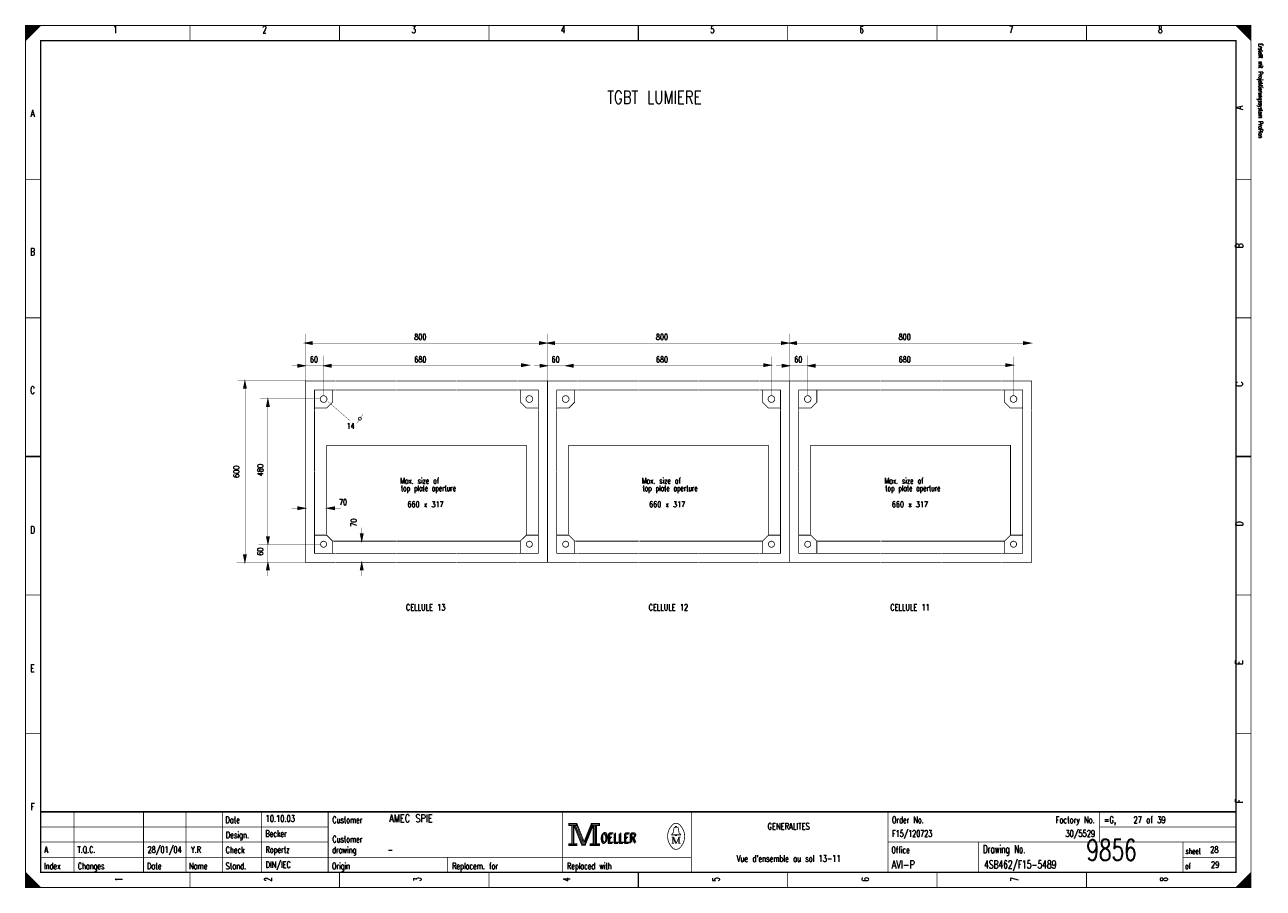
# Model space of a CAD drawing. Extents: x 0 to 409, y 0 to 285.
import ezdxf
from ezdxf.enums import TextEntityAlignment as Align

# ---------------------------------------------------------------- set-up
doc = ezdxf.new("R2010")
doc.units = 0
doc.header["$MEASUREMENT"] = 0
doc.linetypes.add('GESTRICHELT', pattern=[3.75, 3, -0.75])
doc.layers.get('0').update_dxf_attribs({"color": 9, "linetype": 'CONTINUOUS'})
doc.styles.get("Standard").update_dxf_attribs({"font": 'TXT', "bigfont": 'TXT'})

msp = doc.modelspace()

# ---------------------------------------------------------------- linework, layer by layer
at = {"color": 0, "const_width": 0.25, "flags": 128}
for points in [[(0, 142.5), (0, 285), (405, 285), (405, 0), (0, 0), (0, 142.5)], [(0, 285), (5, 285), (0, 280), (0, 285)], [(0.25, 285), (0.25, 280.25), (0.5, 280.5), (0.5, 285), (0.75, 285), (0.75, 280.75), (1, 281), (1, 285), (1.25, 285), (1.25, 281.25), (1.5, 281.5), (1.5, 285), (1.75, 285), (1.75, 281.75), (2, 282)], [(2, 282), (2, 285), (2.25, 285), (2.25, 282.25), (2.5, 282.5), (2.5, 285), (2.75, 285), (2.75, 282.75), (3, 283), (3, 285), (3.25, 285), (3.25, 283.25), (3.5, 283.5), (3.5, 285), (3.75, 285)], [(3.75, 285), (3.75, 283.75), (4, 284), (4, 285), (4.25, 285), (4.25, 284.25), (4.5, 284.5), (4.5, 285), (4.75, 285), (4.75, 284.75)], [(400, 285), (405, 280), (404.75, 280.25), (404.75, 285), (404.5, 285), (404.5, 280.5), (404.25, 280.75), (404.25, 285), (404, 285), (404, 281), (403.75, 281.25), (403.75, 285), (403.5, 285), (403.5, 281.5), (403.25, 281.75)], [(401.5, 283.5), (401.5, 285), (401.25, 285), (401.25, 283.75), (401, 284), (401, 285), (400.75, 285), (400.75, 284.25), (400.5, 284.5), (400.5, 285), (400.25, 285), (400.25, 284.75)], [(403.25, 281.75), (403.25, 285), (403, 285), (403, 282), (402.75, 282.25), (402.75, 285), (402.5, 285), (402.5, 282.5), (402.25, 282.75), (402.25, 285), (402, 285), (402, 283), (401.75, 283.25), (401.75, 285), (401.5, 285)], [(92.3, 180), (94.8, 180.5), (94.8, 179.5), (92.3, 180)], [(172.3, 180), (169.8, 180.5), (169.8, 179.5), (172.3, 180)], [(172.3, 180), (174.8, 180.5), (174.8, 179.5), (172.3, 180)], [(252.3, 180), (249.8, 180.5), (249.8, 179.5), (252.3, 180)], [(252.3, 180), (254.8, 180.5), (254.8, 179.5), (252.3, 180)], [(332.3, 180), (329.8, 180.5), (329.8, 179.5), (332.3, 180)], [(92.5, 172.5), (90, 173), (90, 172), (92.5, 172.5)], [(98.5, 172.5), (101, 173), (101, 172), (98.5, 172.5)], [(166.4, 172.7), (163.9, 173.2), (163.9, 172.2), (166.4, 172.7)], [(172.5, 172.5), (170, 173), (170, 172), (172.5, 172.5)], [(178.5, 172.5), (181, 173), (181, 172), (178.5, 172.5)], [(246.4, 172.7), (243.9, 173.2), (243.9, 172.2), (246.4, 172.7)], [(252.5, 172.5), (250, 173), (250, 172), (252.5, 172.5)], [(258.5, 172.5), (261, 173), (261, 172), (258.5, 172.5)], [(326.4, 172.7), (323.9, 173.2), (323.9, 172.2), (326.4, 172.7)], [(72.5, 167.5), (72, 165), (73, 165), (72.5, 167.5)], [(92.5, 157.6), (92.5, 167.5), (102.5, 167.5)], [(101.5, 164.5), (101.5, 160.5), (99.5, 158.5), (95.5, 158.5)], [(102.5, 164.5), (95.5, 164.5), (95.5, 157.6)], [(162.6, 167.5), (172.5, 167.5), (172.5, 157.6)], [(169.5, 157.6), (169.5, 164.5), (162.6, 164.5)], [(163.5, 164.5), (163.5, 160.5), (165.5, 158.5), (169.5, 158.5)], [(172.5, 157.6), (172.5, 167.5), (182.5, 167.5)], [(181.5, 164.5), (181.5, 160.5), (179.5, 158.5), (175.5, 158.5)], [(182.5, 164.5), (175.5, 164.5), (175.5, 157.6)], [(242.6, 167.5), (252.5, 167.5), (252.5, 157.6)], [(249.5, 157.6), (249.5, 164.5), (242.6, 164.5)], [(243.5, 164.5), (243.5, 160.5), (245.5, 158.5), (249.5, 158.5)], [(252.5, 157.6), (252.5, 167.5), (262.5, 167.5)], [(261.5, 164.5), (261.5, 160.5), (259.5, 158.5), (255.5, 158.5)], [(262.5, 164.5), (255.5, 164.5), (255.5, 157.6)], [(322.6, 167.5), (332.5, 167.5), (332.5, 157.6)], [(329.5, 157.6), (329.5, 164.5), (322.6, 164.5)], [(323.5, 164.5), (323.5, 160.5), (325.5, 158.5), (329.5, 158.5)], [(80.1, 161.5), (79.6, 159), (80.6, 159), (80.1, 161.5)], [(92.5, 125.4), (90, 125.9), (90, 124.9), (92.5, 125.4)], [(99.6, 125.4), (102.1, 125.9), (102.1, 124.9), (99.6, 125.4)], [(80.1, 113.5), (79.6, 116), (80.6, 116), (80.1, 113.5)], [(92.5, 117.5), (92.5, 107.5), (102.5, 107.5)], [(95.5, 117.5), (95.5, 110.5), (102.5, 110.5)], [(101.5, 110.5), (101.5, 114.5), (99.5, 116.5), (95.5, 116.5)], [(111.1, 114.5), (110.6, 117), (111.6, 117), (111.1, 114.5)], [(162.6, 110.5), (169.5, 110.5), (169.5, 117.5)], [(162.6, 107.5), (172.5, 107.5), (172.5, 117.5)], [(169.5, 116.5), (165.5, 116.5), (163.5, 114.5), (163.5, 110.5)], [(172.5, 117.5), (172.5, 107.5), (182.5, 107.5)], [(175.5, 117.5), (175.5, 110.5), (182.5, 110.5)], [(181.5, 110.5), (181.5, 114.5), (179.5, 116.5), (175.5, 116.5)], [(242.6, 110.5), (249.5, 110.5), (249.5, 117.5)], [(242.6, 107.5), (252.5, 107.5), (252.5, 117.5)], [(249.5, 116.5), (245.5, 116.5), (243.5, 114.5), (243.5, 110.5)], [(252.5, 117.5), (252.5, 107.5), (262.5, 107.5)], [(255.5, 117.5), (255.5, 110.5), (262.5, 110.5)], [(261.5, 110.5), (261.5, 114.5), (259.5, 116.5), (255.5, 116.5)], [(322.6, 110.5), (329.5, 110.5), (329.5, 117.5)], [(322.6, 107.5), (332.5, 107.5), (332.5, 117.5)], [(329.5, 116.5), (325.5, 116.5), (323.5, 114.5), (323.5, 110.5)], [(72.5, 107.5), (72, 110), (73, 110), (72.5, 107.5)], [(80.1, 107.5), (79.6, 105), (80.6, 105), (80.1, 107.5)], [(111.1, 107.5), (110.6, 105), (111.6, 105), (111.1, 107.5)], [(179.5, 21.2), (179.5, 20.5), (180.5, 20.5), (180.5, 14.5), (179.5, 14.5), (179.5, 13.8), (182.2, 13.8), (182.2, 14.5), (181.2, 14.5), (181.2, 20.5), (182.2, 20.5), (182.2, 21.2), (179.5, 21.2)], [(180.7, 20.7), (180.7, 14.3), (181, 14.3), (181, 20.7)], [(181.2, 20.5), (183.9, 13.8), (184.9, 13.8), (187.6, 20.5)], [(181.8, 20.5), (184.2, 14.6), (184.6, 14.6)], [(182.2, 21.2), (184.6, 15.2), (187, 21.2)], [(182.2, 20.5), (184.4, 14.9), (184.7, 14.9)], [(184.6, 14.2), (184.9, 14.2), (187.4, 20.5)], [(184.6, 14.6), (184.8, 14.6), (187.2, 20.5)], [(187.6, 20.5), (187.6, 14.5), (186.6, 14.5), (186.6, 13.8), (187.1, 13.8)], [(187, 21.2), (187, 20.5), (188, 20.5), (188, 14.5), (187, 14.5), (187, 13.8), (189.7, 13.8), (189.7, 14.5), (188.7, 14.5), (188.7, 20.5), (189.7, 20.5), (189.7, 21.2), (187, 21.2)], [(187.8, 20.7), (187.8, 14.3), (188.3, 14.3), (188.3, 20.7), (188.5, 20.7), (188.5, 14.3)], [(214.8, 17.4), (213.5, 17.4), (213.5, 17.6), (214, 18), (214.3, 19.6)], [(213.9, 16.7), (213.9, 14.6), (213.5, 14.6)], [(213.9, 16.7), (214.8, 14.6), (215.1, 14.6)], [(214.8, 19.9), (214.8, 20.2), (215.2, 20.2), (215.2, 19.9)], [(215.2, 17.4), (216.5, 17.4), (216.5, 17.6), (216, 18), (215.7, 19.6)], [(0, 5), (0, 0), (5, 0), (0, 5), (0.25, 4.75), (0.25, 0), (0.5, 0), (0.5, 4.5), (0.75, 4.25), (0.75, 0), (1, 0), (1, 4), (1.25, 3.75), (1.25, 0), (1.5, 0)], [(404.75, 4.75), (404.75, 0), (404.5, 0), (404.5, 4.5), (404.25, 4.25), (404.25, 0), (404, 0), (404, 4), (403.75, 3.75), (403.75, 0), (403.5, 0), (403.5, 3.5), (403.25, 3.25), (403.25, 0), (403, 0)], [(1.5, 0), (1.5, 3.5), (1.75, 3.25), (1.75, 0), (2, 0), (2, 3), (2.25, 2.75), (2.25, 0), (2.5, 0), (2.5, 2.5), (2.75, 2.25), (2.75, 0), (3, 0), (3, 2), (3.25, 1.75)], [(3.25, 1.75), (3.25, 0), (3.5, 0), (3.5, 1.5), (3.75, 1.25), (3.75, 0), (4, 0), (4, 1), (4.25, 0.75), (4.25, 0), (4.5, 0), (4.5, 0.5), (4.75, 0.25)], [(401.25, 1.25), (401.25, 0), (401, 0), (401, 1), (400.75, 0.75), (400.75, 0), (400.5, 0), (400.5, 0.5), (400.25, 0.25), (400.25, 0)], [(403, 0), (403, 3), (402.75, 2.75), (402.75, 0), (402.5, 0), (402.5, 2.5), (402.25, 2.25), (402.25, 0), (402, 0), (402, 2), (401.75, 1.75), (401.75, 0), (401.5, 0), (401.5, 1.5), (401.25, 1.25)]]:
    msp.add_lwpolyline(points, dxfattribs=at)
at = {"color": 0, "flags": 128}
for points, const_width in [([(0, 285), (405, 285), (405, 0), (0, 0)], 0.25), ([(5, 280), (400, 280), (400, 5), (5, 5)], 0.5), ([(5, 280), (400, 280), (400, 5), (5, 5)], 0.25), ([(179.7, 21), (182, 21), (182, 20.7), (179.7, 20.7)], 0.25), ([(187.2, 21), (189.5, 21), (189.5, 20.7), (187.2, 20.7)], 0.25), ([(214.8, 17.4), (215.2, 17.4), (215.2, 17.1), (214.8, 17.1)], 0.25), ([(179.7, 14.3), (182, 14.3), (182, 14), (179.7, 14)], 0.25), ([(186.8, 14.3), (189.5, 14.3), (189.5, 14), (186.8, 14)], 0.25)]:
    msp.add_lwpolyline(points, close=True, dxfattribs=dict(at, const_width=const_width))
at = {"color": 0}
for points, const_width in [([(54.375, 285), (54.375, 280)], 0.25), ([(103.75, 285), (103.75, 280)], 0.25), ([(153.125, 285), (153.125, 280)], 0.25), ([(202.5, 280), (202.5, 285)], 0.5), ([(202.5, 285), (202.5, 280)], 0.25), ([(251.875, 285), (251.875, 280)], 0.25), ([(301.25, 285), (301.25, 280)], 0.25), ([(350.625, 285), (350.625, 280)], 0.25), ([(0, 234.167), (5, 234.167)], 0.25), ([(405, 234.167), (400, 234.167)], 0.25), ([(0, 188.334), (5, 188.334)], 0.25), ([(405, 188.334), (400, 188.334)], 0.25), ([(94.8, 179.7), (92.3, 180)], 0.25), ([(92.4, 180), (94.8, 180.3)], 0.25), ([(92.4, 180), (94.8, 180.1)], 0.25), ([(92.5, 183.1), (92.5, 167.5)], 0.1), ([(92.6, 180), (94.8, 179.9)], 0.25), ([(169.8, 180.3), (172.3, 180)], 0.25), ([(169.8, 180.1), (172.1, 180)], 0.25), ([(172.3, 180), (169.8, 179.7)], 0.25), ([(169.8, 179.9), (172.3, 180)], 0.25), ([(174.8, 179.7), (172.3, 180)], 0.25), ([(172.4, 180), (174.8, 180.3)], 0.25), ([(172.4, 180), (174.8, 180.1)], 0.25), ([(172.5, 183.1), (172.5, 167.5)], 0.1), ([(172.5, 183.1), (172.5, 167.5)], 0.1), ([(172.6, 180), (174.8, 179.9)], 0.25), ([(249.8, 180.3), (252.3, 180)], 0.25), ([(249.8, 180.1), (252.1, 180)], 0.25), ([(252.3, 180), (249.8, 179.7)], 0.25), ([(249.8, 179.9), (252.3, 180)], 0.25), ([(254.8, 179.7), (252.3, 180)], 0.25), ([(252.4, 180), (254.8, 180.3)], 0.25), ([(252.4, 180), (254.8, 180.1)], 0.25), ([(252.5, 183.1), (252.5, 167.5)], 0.1), ([(252.5, 183.1), (252.5, 167.5)], 0.1), ([(252.6, 180), (254.8, 179.9)], 0.25), ([(329.8, 180.3), (332.3, 180)], 0.25), ([(329.8, 180.1), (332.1, 180)], 0.25), ([(332.3, 180), (329.8, 179.7)], 0.25), ([(329.8, 179.9), (332.3, 180)], 0.25), ([(332.5, 183.1), (332.5, 167.5)], 0.1), ([(94.8, 180), (122.4, 180)], 0.1), ([(122.4, 180), (142.5, 180)], 0.1), ([(142.4, 180), (169.8, 180)], 0.1), ([(174.8, 180), (202.4, 180)], 0.1), ([(202.4, 180), (222.5, 180)], 0.1), ([(222.4, 180), (249.8, 180)], 0.1), ([(254.8, 180), (282.4, 180)], 0.1), ([(282.4, 180), (302.5, 180)], 0.1), ([(302.4, 180), (329.8, 180)], 0.1), ([(88, 172.5), (90, 172.5)], 0.1), ([(90, 172.8), (92.5, 172.5)], 0.25), ([(90, 172.6), (92.3, 172.5)], 0.25), ([(90, 172.4), (92.5, 172.5)], 0.25), ([(92.5, 172.5), (90, 172.2)], 0.25), ([(92.5, 172.5), (98.5, 172.5)], 0.1), ([(101, 172.2), (98.5, 172.5)], 0.25), ([(98.5, 175.8), (98.5, 162.8)], 0.1), ([(98.6, 172.5), (101, 172.8)], 0.25), ([(98.6, 172.5), (101, 172.6)], 0.25), ([(98.8, 172.5), (101, 172.4)], 0.25), ([(122.4, 172.6), (100.9, 172.6)], 0.1), ([(122.4, 172.6), (142.5, 172.6)], 0.1), ([(142.5, 172.6), (163.8, 172.6)], 0.1), ([(163.9, 173), (166.4, 172.7)], 0.25), ([(163.9, 172.8), (166.2, 172.7)], 0.25), ([(166.4, 172.7), (163.9, 172.4)], 0.25), ([(163.9, 172.6), (166.4, 172.7)], 0.25), ([(166.6, 175.5), (166.6, 162.5)], 0.1), ([(168, 172.5), (170, 172.5)], 0.1), ([(170, 172.8), (172.5, 172.5)], 0.25), ([(170, 172.6), (172.3, 172.5)], 0.25), ([(170, 172.4), (172.5, 172.5)], 0.25), ([(172.5, 172.5), (170, 172.2)], 0.25), ([(172.5, 172.5), (178.5, 172.5)], 0.1), ([(181, 172.2), (178.5, 172.5)], 0.25), ([(178.5, 175.8), (178.5, 162.8)], 0.1), ([(178.6, 172.5), (181, 172.8)], 0.25), ([(178.6, 172.5), (181, 172.6)], 0.25), ([(178.8, 172.5), (181, 172.4)], 0.25), ([(202.4, 172.6), (180.9, 172.6)], 0.1), ([(202.4, 172.6), (222.5, 172.6)], 0.1), ([(222.5, 172.6), (243.8, 172.6)], 0.1), ([(243.9, 173), (246.4, 172.7)], 0.25), ([(243.9, 172.8), (246.2, 172.7)], 0.25), ([(246.4, 172.7), (243.9, 172.4)], 0.25), ([(243.9, 172.6), (246.4, 172.7)], 0.25), ([(246.6, 175.5), (246.6, 162.5)], 0.1), ([(248, 172.5), (250, 172.5)], 0.1), ([(250, 172.8), (252.5, 172.5)], 0.25), ([(250, 172.6), (252.3, 172.5)], 0.25), ([(250, 172.4), (252.5, 172.5)], 0.25), ([(252.5, 172.5), (250, 172.2)], 0.25), ([(252.5, 172.5), (258.5, 172.5)], 0.1), ([(261, 172.2), (258.5, 172.5)], 0.25), ([(258.5, 175.8), (258.5, 162.8)], 0.1), ([(258.6, 172.5), (261, 172.8)], 0.25), ([(258.6, 172.5), (261, 172.6)], 0.25), ([(258.8, 172.5), (261, 172.4)], 0.25), ([(282.4, 172.6), (260.9, 172.6)], 0.1), ([(282.4, 172.6), (302.5, 172.6)], 0.1), ([(302.5, 172.6), (323.8, 172.6)], 0.1), ([(323.9, 173), (326.4, 172.7)], 0.25), ([(323.9, 172.8), (326.2, 172.7)], 0.25), ([(326.4, 172.7), (323.9, 172.4)], 0.25), ([(323.9, 172.6), (326.4, 172.7)], 0.25), ([(326.6, 175.5), (326.6, 162.5)], 0.1), ([(70.1, 167.6), (92.5, 167.6)], 0.1), ([(72.5, 167.3), (72.1, 165)], 0.25), ([(72.5, 167.3), (72.3, 165)], 0.25), ([(72.5, 167.2), (72.8, 165)], 0.25), ([(72.5, 167.2), (72.6, 165)], 0.25), ([(72.7, 110.2), (72.7, 164.9)], 0.1), ([(102.6, 167.5), (122.5, 167.5)], 0.25), ([(102.6, 164.5), (122.5, 164.5)], 0.25), ([(122.6, 167.5), (142.5, 167.5)], 0.25), ([(122.6, 164.5), (142.5, 164.5)], 0.25), ([(142.6, 167.5), (162.5, 167.5)], 0.25), ([(142.6, 164.5), (162.5, 164.5)], 0.25), ([(182.6, 167.5), (202.5, 167.5)], 0.25), ([(182.6, 164.5), (202.5, 164.5)], 0.25), ([(202.6, 167.5), (222.5, 167.5)], 0.25), ([(202.6, 164.5), (222.5, 164.5)], 0.25), ([(222.6, 167.5), (242.5, 167.5)], 0.25), ([(222.6, 164.5), (242.5, 164.5)], 0.25), ([(262.6, 167.5), (282.5, 167.5)], 0.25), ([(262.6, 164.5), (282.5, 164.5)], 0.25), ([(282.6, 167.5), (302.5, 167.5)], 0.25), ([(282.6, 164.5), (302.5, 164.5)], 0.25), ([(302.6, 167.5), (322.5, 167.5)], 0.25), ([(302.6, 164.5), (322.5, 164.5)], 0.25), ([(77.5, 161.6), (97.5, 161.6)], 0.1), ([(80.1, 161.3), (79.7, 159)], 0.25), ([(80.1, 161.3), (79.9, 159)], 0.25), ([(80.1, 161.2), (80.2, 159)], 0.25), ([(80.1, 161.2), (80.4, 159)], 0.25), ([(99.9, 160.7), (107.4, 154.2)], 0.1), ([(80, 115.7), (80, 159)], 0.1), ([(92.5, 137.7), (92.5, 157.6)], 0.25), ([(95.5, 137.6), (95.5, 157.5)], 0.25), ([(111.5, 156.5), (109.5, 153.5)], 0.1), ([(169.5, 137.6), (169.5, 157.5)], 0.25), ([(172.5, 137.7), (172.5, 157.6)], 0.25), ([(172.5, 137.6), (172.5, 157.5)], 0.25), ([(175.5, 137.6), (175.5, 157.5)], 0.25), ([(249.5, 137.6), (249.5, 157.5)], 0.25), ([(252.5, 137.7), (252.5, 157.6)], 0.25), ([(252.5, 137.6), (252.5, 157.5)], 0.25), ([(255.5, 137.6), (255.5, 157.5)], 0.25), ([(329.5, 137.6), (329.5, 157.5)], 0.25), ([(332.5, 137.6), (332.5, 157.5)], 0.25), ([(5, 142.5), (0, 142.5)], 0.5), ([(0, 142.5), (5, 142.5)], 0.25), ([(400, 142.5), (405, 142.5)], 0.5), ([(405, 142.5), (400, 142.5)], 0.25), ([(92.5, 117.5), (92.5, 138.1)], 0.25), ([(95.5, 117.5), (95.5, 137.5)], 0.25), ([(169.5, 117.5), (169.5, 138)], 0.25), ([(172.5, 117.5), (172.5, 138.1)], 0.25), ([(172.5, 117.4), (172.5, 138.1)], 0.25), ([(175.5, 117.5), (175.5, 137.5)], 0.25), ([(249.5, 117.5), (249.5, 138)], 0.25), ([(252.5, 117.4), (252.5, 138.1)], 0.25), ([(252.5, 117.5), (252.5, 138.1)], 0.25), ([(255.5, 117.5), (255.5, 137.5)], 0.25), ([(329.5, 117.5), (329.5, 138)], 0.25), ([(332.5, 117.4), (332.5, 138.1)], 0.25), ([(88, 125.4), (90, 125.4)], 0.1), ([(90, 125.7), (92.5, 125.4)], 0.25), ([(90, 125.5), (92.3, 125.4)], 0.25), ([(90, 125.3), (92.5, 125.4)], 0.25), ([(92.5, 125.4), (90, 125.1)], 0.25), ([(102.1, 125.1), (99.6, 125.4)], 0.25), ([(99.7, 125.4), (102.1, 125.7)], 0.25), ([(99.7, 125.4), (102.1, 125.5)], 0.25), ([(99.9, 125.4), (102.1, 125.3)], 0.25), ([(102.1, 125.4), (104.1, 125.4)], 0.1), ([(111.1, 117), (111.1, 119)], 0.1), ([(80.1, 113.6), (79.8, 116)], 0.25), ([(80.1, 113.6), (80, 116)], 0.25), ([(80.1, 113.5), (80.2, 116)], 0.25), ([(80.1, 113.5), (80.4, 116)], 0.25), ([(111.1, 114.6), (110.8, 117)], 0.25), ([(111.1, 114.6), (111, 117)], 0.25), ([(111.1, 114.5), (111.2, 117)], 0.25), ([(111.1, 114.5), (111.4, 117)], 0.25), ([(77.1, 113.5), (97.8, 113.5)], 0.1), ([(80.1, 113.5), (80.1, 107.6)], 0.1), ([(102.6, 110.5), (122.5, 110.5)], 0.25), ([(122.6, 110.5), (142.5, 110.5)], 0.25), ([(142.6, 110.5), (162.5, 110.5)], 0.25), ([(182.6, 110.5), (202.5, 110.5)], 0.25), ([(202.6, 110.5), (222.5, 110.5)], 0.25), ([(222.6, 110.5), (242.5, 110.5)], 0.25), ([(262.6, 110.5), (282.5, 110.5)], 0.25), ([(282.6, 110.5), (302.5, 110.5)], 0.25), ([(302.6, 110.5), (322.5, 110.5)], 0.25), ([(69.8, 107.5), (92.5, 107.5)], 0.1), ([(72.5, 107.6), (72.2, 110)], 0.25), ([(72.5, 107.6), (72.4, 110)], 0.25), ([(72.5, 107.5), (72.6, 110)], 0.25), ([(72.5, 107.5), (72.8, 110)], 0.25), ([(80.1, 107.3), (79.7, 105)], 0.25), ([(80.1, 107.3), (79.9, 105)], 0.25), ([(80.1, 107.2), (80.2, 105)], 0.25), ([(80.1, 107.2), (80.4, 105)], 0.25), ([(80.1, 107.6), (80.1, 103)], 0.1), ([(102.6, 107.5), (122.5, 107.5)], 0.25), ([(111.1, 107.3), (110.7, 105)], 0.25), ([(111.1, 107.3), (110.9, 105)], 0.25), ([(111.1, 107.2), (111.4, 105)], 0.25), ([(111.1, 107.2), (111.2, 105)], 0.25), ([(111.1, 107.6), (111.1, 103)], 0.1), ([(122.6, 107.5), (142.5, 107.5)], 0.25), ([(142.6, 107.5), (162.5, 107.5)], 0.25), ([(182.6, 107.5), (202.5, 107.5)], 0.25), ([(202.6, 107.5), (222.5, 107.5)], 0.25), ([(222.6, 107.5), (242.5, 107.5)], 0.25), ([(262.6, 107.5), (282.5, 107.5)], 0.25), ([(282.6, 107.5), (302.5, 107.5)], 0.25), ([(302.6, 107.5), (322.5, 107.5)], 0.25), ([(0, 96.667), (5, 96.667)], 0.25), ([(405, 96.667), (400, 96.667)], 0.25), ([(0, 50.834), (5, 50.834)], 0.25), ([(405, 50.834), (400, 50.834)], 0.25), ([(400, 25), (5, 25)], 0.5), ([(16, 5), (16, 25)], 0.25), ([(39, 5), (39, 25)], 0.25), ([(53, 5), (53, 25)], 0.25), ([(65, 25), (65, 5)], 0.25), ([(78, 25), (78, 5)], 0.25), ([(100, 25), (100, 5)], 0.25), ([(177.5, 25), (177.5, 5)], 0.25), ([(220, 25), (220, 5)], 0.25), ([(285, 25), (285, 5)], 0.25), ([(355, 25), (355, 15)], 0.25), ([(181.5, 20.5), (184, 14.2)], 0.25), ([(184.7, 14.9), (187, 20.6)], 0.25), ([(5, 20), (100, 20)], 0.25), ([(213.5, 16.7), (214.2, 16.7)], 0.25), ([(214.2, 16.7), (215.1, 14.6)], 0.25), ([(214.6, 19.9), (215.5, 19.9)], 0.25), ([(215.1, 14.6), (215.9, 16.7)], 0.25), ([(215.9, 14.6), (215.9, 16.7)], 0.25), ([(215.9, 16.7), (216.5, 16.7)], 0.25), ([(216.1, 16.7), (216.1, 14.6)], 0.25), ([(355, 20), (400, 20)], 0.25), ([(5, 15), (100, 15)], 0.25), ([(184, 14.2), (184.6, 14.2)], 0.25), ([(213.9, 14.6), (214.3, 14.6)], 0.25), ([(216.5, 14.6), (215.7, 14.6)], 0.25), ([(285, 15), (400, 15)], 0.25), ([(315, 15), (315, 5)], 0.25), ([(382.5, 15), (382.5, 5)], 0.25), ([(5, 10), (220, 10)], 0.25), ([(139.5, 10), (139.5, 5)], 0.25), ([(382.5, 10), (400, 10)], 0.25), ([(54.375, 0), (54.375, 5)], 0.25), ([(103.75, 0), (103.75, 5)], 0.25), ([(153.125, 0), (153.125, 5)], 0.25), ([(202.5, 5), (202.5, 0)], 0.5), ([(202.5, 0), (202.5, 5)], 0.25), ([(251.875, 0), (251.875, 5)], 0.25), ([(301.25, 0), (301.25, 5)], 0.25), ([(350.625, 0), (350.625, 5)], 0.25), ([(405, 5), (400, 0)], 0.25), ([(4.75, 0), (4.75, 0.25)], 0.25)]:
    msp.add_lwpolyline(points, dxfattribs=dict(at, const_width=const_width))
at = {"color": 0, "const_width": 0.25, "flags": 128}
for points in [[(99.6, 161.5, 1), (97.4, 161.5, 1)], [(167.6, 161.5, 1), (165.4, 161.5, 1)], [(179.6, 161.5, 1), (177.4, 161.5, 1)], [(247.6, 161.5, 1), (245.4, 161.5, 1)], [(259.6, 161.5, 1), (257.4, 161.5, 1)], [(327.6, 161.5, 1), (325.4, 161.5, 1)], [(111, 155, 1), (110, 155, 1)], [(99.5, 113.5, 1), (97.5, 113.5, 1)], [(167.5, 113.5, 1), (165.5, 113.5, 1)], [(179.5, 113.5, 1), (177.5, 113.5, 1)], [(247.5, 113.5, 1), (245.5, 113.5, 1)], [(259.5, 113.5, 1), (257.5, 113.5, 1)], [(327.5, 113.5, 1), (325.5, 113.5, 1)]]:
    msp.add_lwpolyline(points, format="xyb", close=True, dxfattribs=at)
at = {"color": 0, "linetype": 'GESTRICHELT', "const_width": 0.25, "flags": 128}
for points in [[(99.5, 116.8), (99.5, 146.2), (165.5, 146.2), (165.5, 116.7)], [(179.5, 116.8), (179.5, 146.2), (245.5, 146.2), (245.5, 116.7)], [(259.5, 116.8), (259.5, 146.2), (325.5, 146.2), (325.5, 116.7)]]:
    msp.add_lwpolyline(points, dxfattribs=at)
at = {"color": 0, "linetype": 'GESTRICHELT', "const_width": 0.25}
for points in [[(122.6, 114.5), (101.7, 114.5)], [(142.6, 114.5), (122.8, 114.5)], [(163.5, 114.5), (142.6, 114.5)], [(202.6, 114.5), (181.7, 114.5)], [(222.6, 114.5), (202.8, 114.5)], [(243.5, 114.5), (222.6, 114.5)], [(282.6, 114.5), (261.7, 114.5)], [(302.6, 114.5), (282.8, 114.5)], [(323.5, 114.5), (302.6, 114.5)]]:
    msp.add_lwpolyline(points, dxfattribs=at)
at = {"color": 0, "const_width": 0.25, "flags": 128}
for points in [[(213.499601, 20.388348, 0.373815), (213.488, 13.425, 0.373815)], [(216.493359, 20.403602, 0.530775), (213.513, 20.413, 0.530775)], [(216.498075, 13.401685, 0.378582), (216.463, 20.438, 0.378582)], [(214.6, 19.9, 0.414214), (214.3, 19.6, 0.414214)], [(215.7, 19.6, 0.414214), (215.4, 19.9, 0.414214)], [(213.502705, 13.401803, 0.532213), (216.488, 13.388, 0.532213)]]:
    msp.add_lwpolyline(points, format="xyb", dxfattribs=at)

# ---------------------------------------------------------------- texts
at = {"color": 0}
for s, height, width, p in [('1', 2.38125, 0.672, (29.654421, 284.858032)), ('2', 2.38125, 0.672, (78.988169, 284.858032)), ('3', 2.38125, 0.672, (128.321918, 284.858032)), ('4', 2.38125, 0.672, (177.655666, 284.858032)), ('5', 2.38125, 0.672, (226.989415, 284.858032)), ('6', 2.38125, 0.672, (276.323163, 284.858032)), ('7', 2.38125, 0.672, (325.656912, 284.858032)), ('8', 2.38125, 0.672, (374.99066, 284.858032)), ('A', 2.38125, 0.76, (2.325654, 257.174346)), ('B', 2.38125, 0.76, (2.325654, 211.389788)), ('60', 1.905, 0.672, (95.314446, 175.542964)), ('60', 1.905, 0.672, (175.171233, 175.542964)), ('60', 1.905, 0.672, (255.382939, 175.542964)), ('C', 2.38125, 0.76, (2.325654, 165.60523)), ('D', 2.38125, 0.76, (2.325654, 119.465753)), ('CELLULE 13', 2.143125, 0.736, (132.226027, 93.69863)), ('CELLULE 12', 2.143125, 0.736, (212.437733, 93.69863)), ('CELLULE 11', 2.143125, 0.736, (292.294521, 93.69863)), ('E', 2.38125, 0.76, (2.325654, 73.681196)), ('F', 2.38125, 0.76, (2.325654, 27.896638)), ('GENERALITES', 2.143125, 0.76, (252.188667, 21.295143)), ("Vue d'ensemble au sol 13-11", 2.143125, 0.637926, (252.188667, 10.647572))]:
    msp.add_text(s, height=height, dxfattribs=dict(at, width=width)).set_placement(p, align=Align.TOP_CENTER)
for s, height, rotation, width, p in [('Erstellt mit Projektierungssystem ProPlan', 1.42875, 270, 0.622634, (407.023879, 279.056912)), ('480', 1.905, 90, 0.672, (79.137235, 135.985596)), ('70', 1.905, 90, 0.672, (109.965504, 119.3044)), ('60', 1.905, 90, 0.672, (79.087547, 109.721586))]:
    msp.add_text(s, height=height, rotation=rotation, dxfattribs=dict(at, width=width)).set_placement(p, align=Align.BOTTOM_LEFT)
for s, height, width, p in [('TGBT LUMIERE', 4.28625, 0.754667, (192.241065, 263.420922)), ('800', 1.905, 0.672, (128.470984, 182.996264)), ('800', 1.905, 0.672, (208.327771, 182.996264)), ('800', 1.905, 0.672, (288.539477, 182.996264)), ('680', 1.905, 0.672, (128.470984, 175.542964)), ('680', 1.905, 0.672, (208.327771, 175.542964)), ('680', 1.905, 0.672, (288.539477, 175.542964)), ('14', 1.905, 0.672, (106.061395, 153.537983)), ('Max. size of', 1.905, 0.637333, (123.812671, 135.437111)), ('Max. size of', 1.905, 0.637333, (203.669458, 135.437111)), ('Max. size of', 1.905, 0.637333, (283.881164, 135.437111)), ('top plate aperture', 1.905, 0.610667, (124.048692, 132.952677)), ('top plate aperture', 1.905, 0.610667, (203.905479, 132.952677)), ('top plate aperture', 1.905, 0.610667, (284.117186, 132.952677)), ('70', 1.905, 0.672, (103.576961, 128.33873)), ('660 x 317', 1.905, 0.669333, (126.222572, 127.628892)), ('660 x 317', 1.905, 0.669333, (206.079359, 127.628892)), ('660 x 317', 1.905, 0.669333, (286.291065, 127.628892)), ('Date', 2.143125, 0.64, (66.054919, 23.424658)), ('Customer', 2.143125, 0.62, (101.403082, 23.424658)), ('Order No.', 2.143125, 0.656889, (286.328331, 23.424658)), ('=G,    27 of 39', 2.143125, 0.681067, (356.408873, 23.424658)), ('Design.', 2.143125, 0.636571, (66.191563, 18.455791)), ('Customer', 2.143125, 0.62, (101.403082, 17.036115)), ('OELLER', 3.095625, 0.76, (189.964259, 17.745953)), ('OELLER', 3.095625, 0.76, (189.964259, 17.745953)), ('OELLER', 3.095625, 0.76, (190.319178, 18.100872)), ('Check', 2.143125, 0.632, (66.11703, 13.486924)), ('drawing', 2.143125, 0.6, (101.328549, 13.486924)), ('Office', 2.143125, 0.626667, (286.154421, 13.486924)), ('Drawing No.', 2.619375, 0.646545, (316.427242, 13.983811)), ('sheet', 1.905, 0.6, (383.377397, 12.990037)), ('Index', 2.143125, 0.632, (6.086021, 8.163138)), ('Changes', 2.143125, 0.622857, (17.262422, 8.163138)), ('Stand.', 2.143125, 0.642667, (66.11703, 8.163138)), ('Origin', 2.143125, 0.626667, (101.266438, 8.163138)), ('Replacem. for', 2.143125, 0.627077, (140.973007, 8.163138)), ('Replaced with', 2.143125, 0.619692, (178.949346, 8.163138)), ('of', 1.905, 0.6, (383.228331, 8.021171)), ('Date', 2.143125, 0.64, (40.145828, 8.163138)), ('Name', 2.143125, 0.64, (54.03736, 8.163138))]:
    msp.add_text(s, height=height, dxfattribs=dict(at, width=width)).set_placement(p, align=Align.TOP_LEFT)
at = {"color": 0, "width": 0.76}
for s, p in [('A', (399.909527, 257.174346)), ('B', (399.909527, 211.389788)), ('C', (399.921949, 165.60523)), ('D', (399.921949, 119.465753)), ('E', (399.909527, 73.681196)), ('F', (399.909527, 27.896638))]:
    msp.add_text(s, height=2.38125, rotation=90, dxfattribs=at).set_placement(p, align=Align.TOP_LEFT)
at = {"color": 0, "width": 0.672}
msp.add_text('600', height=1.905, rotation=90, dxfattribs=at).set_placement((71.17995, 137.453051), align=Align.BOTTOM_CENTER)
at = {"color": 0}
for s, height, width, p in [('10.10.03', 2.143125, 0.678, (79.33599, 21.082192)), ('AMEC SPIE', 2.619375, 0.752889, (120.157005, 20.769863)), ('Becker', 2.143125, 0.626667, (79.273879, 16.113325)), ('F15/120723', 2.143125, 0.6832, (286.390442, 16.113325)), ('A', 2.143125, 0.76, (6.212017, 10.789539)), ('T.Q.C.', 2.143125, 0.728, (17.163045, 10.789539)), ('28/01/04', 2.143125, 0.678, (40.294894, 10.789539)), ('Y.R', 2.143125, 0.738667, (54.665567, 10.789539)), ('Ropertz', 2.143125, 0.622857, (79.323568, 10.789539)), ('-', 2.143125, 0.696, (119.651245, 10.789539)), ('9856', 7, 0.6928, (350.581462, 6.783637)), ('28', 2.143125, 0.672, (391.501494, 10.789539)), ('DIN/IEC', 2.143125, 0.750857, (79.348412, 5.820672)), ('AVI-P', 2.619375, 0.7472, (286.241376, 5.508344)), ('4SB462/F15-5489', 2.619375, 0.6928, (316.787484, 5.508344)), ('29', 2.143125, 0.672, (391.771233, 5.820672))]:
    msp.add_text(s, height=height, dxfattribs=dict(at, width=width)).set_placement(p, align=Align.BOTTOM_LEFT)
at = {"color": 0, "width": 0.646545}
msp.add_text('Factory No.', height=2.143125, dxfattribs=at).set_placement((353.349471, 23.424658), align=Align.TOP_RIGHT)
at = {"color": 0, "width": 0.675429}
msp.add_text('30/5529', height=2.143125, dxfattribs=at).set_placement((353.464819, 16.113325), align=Align.BOTTOM_RIGHT)
at = {"color": 0, "width": 0.672}
for s, p in [('1', (29.654421, 2.697385)), ('2', (78.988169, 2.697385)), ('3', (128.321918, 2.697385)), ('4', (177.655666, 2.697385)), ('5', (226.989415, 2.697385)), ('6', (276.323163, 2.697385)), ('7', (325.656912, 2.697385)), ('8', (374.99066, 2.697385))]:
    msp.add_text(s, height=2.38125, rotation=90, dxfattribs=at).set_placement(p, align=Align.TOP_CENTER)

doc.saveas('drawing.dxf')
